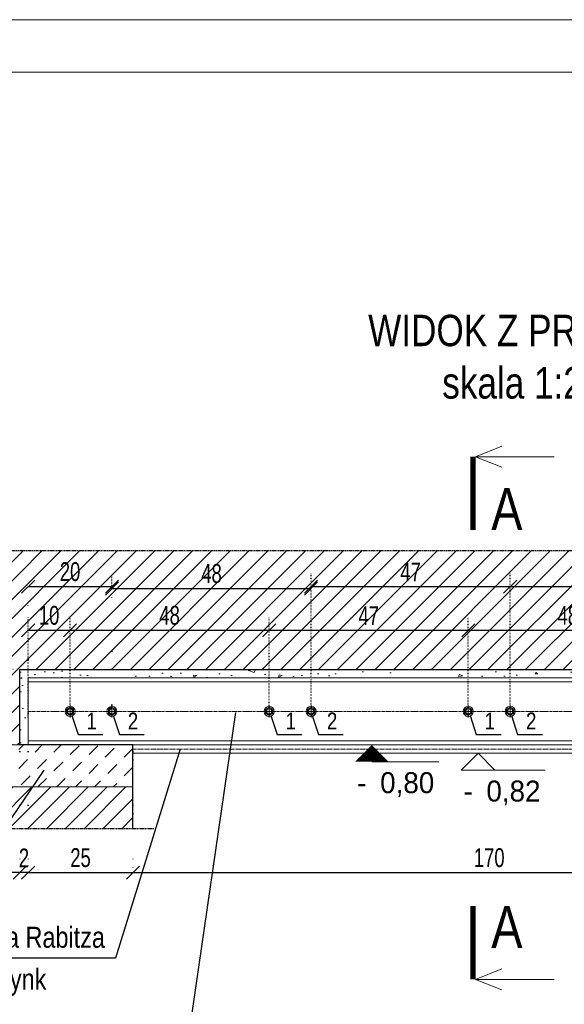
# Model space of a CAD drawing. Header units: millimetres. Extents: x 11149 to 111407, y -107619 to -23630.
# Tile 207 of 245: x 19886 to 20016, y -28595 to -28360. Entities that reach past the tile are written whole.
import ezdxf
from ezdxf.enums import TextEntityAlignment as Align

# ---------------------------------------------------------------- set-up
doc = ezdxf.new("R2010")
doc.units = ezdxf.units.MM
doc.header["$LTSCALE"] = 2
for name, pattern in [('CENTER2', [28.575, 19.05, -3.175, 3.175, -3.175]), ('DOT', [6.35, 0, -6.35]), ('HIDDEN', [9.525, 6.35, -3.175])]:
    doc.linetypes.add(name, pattern=pattern)
doc.layers.get('0').update_dxf_attribs({"plot": 0})
doc.layers.get('Defpoints').update_dxf_attribs({"color": 1})
for name, color, linetype, lineweight in [('e-cad_252', 252, 'HIDDEN', 9), ('e-cad_cienkie', 1, 'Continuous', 9), ('e-cad_kontur', 2, 'Continuous', 25), ('e-cad_obok', 3, 'Continuous', 9), ('e-cad_opisy', 7, 'Continuous', 9), ('e-cad_osie', 22, 'CENTER2', 9), ('e-cad_stal_kontur', 222, 'Continuous', 20), ('e-cad_wymiary', 4, 'Continuous', 9)]:
    doc.layers.add(name, color=color, linetype=linetype, lineweight=lineweight)
doc.layers.add('e-cad_ukryte', color=30, linetype='HIDDEN')
doc.styles.add('e-cad_1', font='arial.ttf', dxfattribs={"width": 0.7})
doc.styles.add('e-cad_2', font='arial.ttf', dxfattribs={"width": 0.8})
doc.dimstyles.new('e-cad_1_25_[cm]', dxfattribs={"dimscale": 2.5, "dimtxt": 1.8, "dimasz": 1.25, "dimexe": 1.25, "dimexo": 0.625, "dimgap": 0.5, "dimtad": 1, "dimdec": 0, "dimrnd": 1, "dimzin": 1, "dimtxsty": 'e-cad_1', "dimblk": 'OBLIQUE', "dimcen": 2.5, "dimclrd": 256, "dimclre": 252, "dimclrt": 7, "dimadec": 0, "dimazin": 0, "dimtfac": 1, "dimtix": 1, "dimtmove": 2, "dimatfit": 3, "dimldrblk": 'NONE', "dimfxl": 60, "dimfxlon": 1, "dimarcsym": 0})

# ---------------------------------------------------------------- blocks, each defined once
blk = doc.blocks.new('A3_poziom')
for points in [[(0, 0), (420, 0), (420, 297), (0, 297)], [(30, 5), (415, 5), (415, 292), (30, 292)]]:
    blk.add_lwpolyline(points, close=True)
blk = doc.blocks.new('_OBLIQUE')
at = {"color": 0, "linetype": 'ByBlock', "lineweight": -2}
blk.add_line((-0.5, -0.5), (0.5, 0.5), dxfattribs=at)
blk = doc.blocks.new('*D1318')
at = {"layer": 'Defpoints', "color": 0, "ltscale": 0.5}
for p in [(19887.7, -28533.03), (19912.7, -28533.03), (19912.7, -28563.49)]:
    blk.add_point(p, dxfattribs=at)
at = {"layer": 'e-cad_wymiary', "color": 252, "linetype": 'DOT', "lineweight": -2}
for p, q in [((19887.7, -28534.59), (19887.7, -28566.61)), ((19912.7, -28534.59), (19912.7, -28566.61))]:
    blk.add_line(p, q, dxfattribs=at)
at = {"layer": 'e-cad_wymiary', "lineweight": -2}
blk.add_line((19887.7, -28563.49), (19912.7, -28563.49), dxfattribs=at)
at = {"layer": 'e-cad_wymiary', "lineweight": -2, "ltscale": 0.5, "xscale": 3.125, "yscale": 3.125, "zscale": 3.125, "rotation": 180}
blk.add_blockref('_OBLIQUE', (19887.7, -28563.49), dxfattribs=at)
at = {"layer": 'e-cad_wymiary', "lineweight": -2, "ltscale": 0.5, "xscale": 3.125, "yscale": 3.125, "zscale": 3.125}
blk.add_blockref('_OBLIQUE', (19912.7, -28563.49), dxfattribs=at)
at = {"layer": 'e-cad_wymiary', "color": 7, "ltscale": 0.5, "insert": (19900.2, -28559.94), "char_height": 4.5, "attachment_point": 5, "style": 'e-cad_1'}
blk.add_mtext('25', dxfattribs=at)
blk = doc.blocks.new('_None')
blk = doc.blocks.new('*D1319')
at = {"layer": 'Defpoints', "color": 0, "ltscale": 0.5}
for p in [(19912.7, -28535.03), (20082.7, -28552.54), (20082.7, -28563.49)]:
    blk.add_point(p, dxfattribs=at)
at = {"layer": 'e-cad_wymiary', "color": 252, "linetype": 'DOT', "lineweight": -2}
for p, q in [((19912.7, -28536.59), (19912.7, -28566.61)), ((20082.7, -28554.1), (20082.7, -28566.61))]:
    blk.add_line(p, q, dxfattribs=at)
at = {"layer": 'e-cad_wymiary', "lineweight": -2}
blk.add_line((19912.7, -28563.49), (20082.7, -28563.49), dxfattribs=at)
at = {"layer": 'e-cad_wymiary', "lineweight": -2, "ltscale": 0.5, "xscale": 3.125, "yscale": 3.125, "zscale": 3.125, "rotation": 180}
blk.add_blockref('_OBLIQUE', (19912.7, -28563.49), dxfattribs=at)
at = {"layer": 'e-cad_wymiary', "lineweight": -2, "ltscale": 0.5, "xscale": 3.125, "yscale": 3.125, "zscale": 3.125}
blk.add_blockref('_OBLIQUE', (20082.7, -28563.49), dxfattribs=at)
at = {"layer": 'e-cad_wymiary', "color": 7, "ltscale": 0.5, "insert": (19997.7, -28559.94), "char_height": 4.5, "attachment_point": 5, "style": 'e-cad_1'}
blk.add_mtext('170', dxfattribs=at)
blk = doc.blocks.new('e-cad_przekroj_1_1_P')
for points in [[(0.25, 7), (2.75, 8)], [(0.25, 7), (7.75, 7)], [(0.25, 7), (2.75, 6)]]:
    blk.add_lwpolyline(points)
at = {"const_width": 0.5}
blk.add_lwpolyline([(0, 0), (0, 7)], dxfattribs=at)
at = {"style": 'e-cad_1', "width": 0.8}
blk.add_attdef('SYMBOL', (1.75, 0), '', height=4, dxfattribs=at)
blk = doc.blocks.new('e-cad_przekroj_1_2_P')
at = {"const_width": 0.5}
blk.add_lwpolyline([(0, 0), (0, -7)], dxfattribs=at)
for points in [[(0.25, -7), (2.75, -6)], [(0.25, -7), (7.75, -7)], [(0.25, -7), (2.75, -8)]]:
    blk.add_lwpolyline(points)
at = {"style": 'e-cad_1', "width": 0.8}
blk.add_attdef('SYMBOL', (1.75, -4), '', height=4, dxfattribs=at)
blk = doc.blocks.new('*D1321')
at = {"layer": 'Defpoints', "color": 0, "ltscale": 0.5}
for p in [(19907.7, -28495.27), (19907.7, -28525.03), (19887.7, -28527.03)]:
    blk.add_point(p, dxfattribs=at)
at = {"layer": 'e-cad_wymiary', "color": 252, "linetype": 'DOT', "lineweight": -2}
for p, q in [((19887.7, -28525.47), (19887.7, -28492.15)), ((19907.7, -28523.47), (19907.7, -28492.15))]:
    blk.add_line(p, q, dxfattribs=at)
at = {"layer": 'e-cad_wymiary', "lineweight": -2}
blk.add_line((19887.7, -28495.27), (19907.7, -28495.27), dxfattribs=at)
at = {"layer": 'e-cad_wymiary', "lineweight": -2, "ltscale": 0.5, "xscale": 3.125, "yscale": 3.125, "zscale": 3.125, "rotation": 180}
blk.add_blockref('_OBLIQUE', (19887.7, -28495.27), dxfattribs=at)
at = {"layer": 'e-cad_wymiary', "lineweight": -2, "ltscale": 0.5, "xscale": 3.125, "yscale": 3.125, "zscale": 3.125}
blk.add_blockref('_OBLIQUE', (19907.7, -28495.27), dxfattribs=at)
at = {"layer": 'e-cad_wymiary', "color": 7, "ltscale": 0.5, "insert": (19897.7, -28491.72), "char_height": 4.5, "attachment_point": 5, "style": 'e-cad_1'}
blk.add_mtext('20', dxfattribs=at)
blk = doc.blocks.new('*D1322')
at = {"layer": 'Defpoints', "color": 0, "ltscale": 0.5}
for p in [(19885.7, -28533.03), (19885.7, -28563.49), (19887.7, -28563.49)]:
    blk.add_point(p, dxfattribs=at)
at = {"layer": 'e-cad_wymiary', "color": 252, "linetype": 'DOT', "lineweight": -2}
for p, q in [((19885.7, -28534.59), (19885.7, -28566.61)), ((19887.7, -28561.92), (19887.7, -28560.36))]:
    blk.add_line(p, q, dxfattribs=at)
at = {"layer": 'e-cad_wymiary', "lineweight": -2}
for p, q in [((19885.7, -28563.49), (19882.58, -28563.49)), ((19887.7, -28563.49), (19885.7, -28563.49)), ((19887.7, -28563.49), (19890.83, -28563.49))]:
    blk.add_line(p, q, dxfattribs=at)
at = {"layer": 'e-cad_wymiary', "lineweight": -2, "ltscale": 0.5, "xscale": 3.125, "yscale": 3.125, "zscale": 3.125}
blk.add_blockref('_OBLIQUE', (19885.7, -28563.49), dxfattribs=at)
at = {"layer": 'e-cad_wymiary', "lineweight": -2, "ltscale": 0.5, "xscale": 3.125, "yscale": 3.125, "zscale": 3.125, "rotation": 180}
blk.add_blockref('_OBLIQUE', (19887.7, -28563.49), dxfattribs=at)
at = {"layer": 'e-cad_wymiary', "color": 7, "ltscale": 0.5, "insert": (19886.7, -28559.98), "char_height": 4.5, "attachment_point": 5, "style": 'e-cad_1'}
blk.add_mtext('2', dxfattribs=at)
blk = doc.blocks.new('e-cad_kota_3_1')
blk.add_line((-1.6, -1.6), (6.4, -1.6))
blk.add_lwpolyline([(-1.6, -1.6), (0, 0), (1.6, -1.6)])
at = {"style": 'e-cad_1', "width": 0.95}
blk.add_attdef('ZNAK', text='', height=2, dxfattribs=at).set_placement((-0.5, -4.6), align=Align.RIGHT)
blk.add_attdef('RZEDNA', (0.8, -4.6), '', height=2, dxfattribs=at)
blk = doc.blocks.new('*D1324')
at = {"layer": 'Defpoints', "color": 0, "ltscale": 0.5}
for p in [(19856.29, -28517.03), (19887.7, -28517.03), (19885.7, -28533.03)]:
    blk.add_point(p, dxfattribs=at)
at = {"layer": 'e-cad_wymiary', "color": 252, "linetype": 'DOT', "lineweight": -2}
for p, q in [((19886.14, -28517.03), (19853.17, -28517.03)), ((19884.14, -28533.03), (19853.17, -28533.03))]:
    blk.add_line(p, q, dxfattribs=at)
at = {"layer": 'e-cad_wymiary', "lineweight": -2}
blk.add_line((19856.29, -28533.03), (19856.29, -28517.03), dxfattribs=at)
at = {"layer": 'e-cad_wymiary', "lineweight": -2, "ltscale": 0.5, "xscale": 3.125, "yscale": 3.125, "zscale": 3.125}
for p, rotation in [((19856.29, -28517.03), 90), ((19856.29, -28533.03), 270)]:
    blk.add_blockref('_OBLIQUE', p, dxfattribs=dict(at, rotation=rotation))
at = {"layer": 'e-cad_wymiary', "color": 7, "ltscale": 0.5, "insert": (19852.75, -28525.03), "char_height": 4.5, "attachment_point": 5, "rotation": 90, "style": 'e-cad_1'}
blk.add_mtext('16', dxfattribs=at)
blk = doc.blocks.new('*D1325')
at = {"layer": 'Defpoints', "color": 0, "ltscale": 0.5}
for p in [(19856.29, -28515.03), (19885.7, -28515.03), (19887.7, -28517.03)]:
    blk.add_point(p, dxfattribs=at)
at = {"layer": 'e-cad_wymiary', "lineweight": -2}
for p, q in [((19856.29, -28515.03), (19856.29, -28511.9)), ((19856.29, -28517.03), (19856.29, -28515.03)), ((19856.29, -28517.03), (19856.29, -28520.15))]:
    blk.add_line(p, q, dxfattribs=at)
at = {"layer": 'e-cad_wymiary', "color": 252, "linetype": 'DOT', "lineweight": -2}
for p, q in [((19884.14, -28515.03), (19853.17, -28515.03)), ((19886.14, -28517.03), (19853.17, -28517.03))]:
    blk.add_line(p, q, dxfattribs=at)
at = {"layer": 'e-cad_wymiary', "lineweight": -2, "ltscale": 0.5, "xscale": 3.125, "yscale": 3.125, "zscale": 3.125}
for p, rotation in [((19856.29, -28515.03), 270), ((19856.29, -28517.03), 90)]:
    blk.add_blockref('_OBLIQUE', p, dxfattribs=dict(at, rotation=rotation))
at = {"layer": 'e-cad_wymiary', "color": 7, "ltscale": 0.5, "insert": (19852.78, -28516.03), "char_height": 4.5, "attachment_point": 5, "rotation": 90, "style": 'e-cad_1'}
blk.add_mtext('2', dxfattribs=at)
blk = doc.blocks.new('e-cad_kota_2_1')
blk.add_line((0, -1.6), (6.4, -1.6))
blk.add_lwpolyline([(0, 0, 0, 3.2, 0), (0, -1.6, 3.2, 3.2, 0)], format="xyseb")
at = {"style": 'e-cad_1', "width": 0.95}
blk.add_attdef('ZNAK', text='', height=2, dxfattribs=at).set_placement((-0.5, -4.6), align=Align.RIGHT)
blk.add_attdef('RZEDNA', (0.8, -4.6), '', height=2, dxfattribs=at)
blk = doc.blocks.new('*D1326')
at = {"layer": 'Defpoints', "color": 0, "ltscale": 0.5}
for p in [(19897.7, -28505.69), (19897.7, -28525.03), (19887.7, -28528.02)]:
    blk.add_point(p, dxfattribs=at)
at = {"layer": 'e-cad_wymiary', "color": 252, "linetype": 'DOT', "lineweight": -2, "ltscale": 0.02}
for p, q in [((19887.7, -28526.46), (19887.7, -28502.57)), ((19897.7, -28523.47), (19897.7, -28502.57))]:
    blk.add_line(p, q, dxfattribs=at)
at = {"layer": 'e-cad_wymiary', "lineweight": -2, "ltscale": 0.02}
blk.add_line((19887.7, -28505.69), (19897.7, -28505.69), dxfattribs=at)
at = {"layer": 'e-cad_wymiary', "lineweight": -2, "ltscale": 0.5, "xscale": 3.125, "yscale": 3.125, "zscale": 3.125, "rotation": 180}
blk.add_blockref('_OBLIQUE', (19887.7, -28505.69), dxfattribs=at)
at = {"layer": 'e-cad_wymiary', "lineweight": -2, "ltscale": 0.5, "xscale": 3.125, "yscale": 3.125, "zscale": 3.125}
blk.add_blockref('_OBLIQUE', (19897.7, -28505.69), dxfattribs=at)
at = {"layer": 'e-cad_wymiary', "color": 7, "ltscale": 0.5, "insert": (19892.7, -28502.14), "char_height": 4.5, "attachment_point": 5, "style": 'e-cad_1'}
blk.add_mtext('10', dxfattribs=at)
blk = doc.blocks.new('*D1327')
at = {"layer": 'Defpoints', "color": 0, "ltscale": 0.5}
for p in [(19945.2, -28505.69), (19897.7, -28525.03), (19945.2, -28525.24)]:
    blk.add_point(p, dxfattribs=at)
at = {"layer": 'e-cad_wymiary', "color": 252, "linetype": 'DOT', "lineweight": -2, "ltscale": 0.02}
for p, q in [((19897.7, -28523.47), (19897.7, -28502.57)), ((19945.2, -28523.67), (19945.2, -28502.57))]:
    blk.add_line(p, q, dxfattribs=at)
at = {"layer": 'e-cad_wymiary', "lineweight": -2, "ltscale": 0.02}
blk.add_line((19897.7, -28505.69), (19945.2, -28505.69), dxfattribs=at)
at = {"layer": 'e-cad_wymiary', "lineweight": -2, "ltscale": 0.5, "xscale": 3.125, "yscale": 3.125, "zscale": 3.125, "rotation": 180}
blk.add_blockref('_OBLIQUE', (19897.7, -28505.69), dxfattribs=at)
at = {"layer": 'e-cad_wymiary', "lineweight": -2, "ltscale": 0.5, "xscale": 3.125, "yscale": 3.125, "zscale": 3.125}
blk.add_blockref('_OBLIQUE', (19945.2, -28505.69), dxfattribs=at)
at = {"layer": 'e-cad_wymiary', "color": 7, "ltscale": 0.5, "insert": (19921.45, -28502.14), "char_height": 4.5, "attachment_point": 5, "style": 'e-cad_1'}
blk.add_mtext('48', dxfattribs=at)
blk = doc.blocks.new('*D1328')
at = {"layer": 'Defpoints', "color": 0, "ltscale": 0.5}
for p in [(19992.7, -28505.69), (19945.2, -28525.24), (19992.7, -28525.03)]:
    blk.add_point(p, dxfattribs=at)
at = {"layer": 'e-cad_wymiary', "color": 252, "linetype": 'DOT', "lineweight": -2, "ltscale": 0.02}
for p, q in [((19945.2, -28523.67), (19945.2, -28502.57)), ((19992.7, -28523.47), (19992.7, -28502.57))]:
    blk.add_line(p, q, dxfattribs=at)
at = {"layer": 'e-cad_wymiary', "lineweight": -2, "ltscale": 0.02}
blk.add_line((19945.2, -28505.69), (19992.7, -28505.69), dxfattribs=at)
at = {"layer": 'e-cad_wymiary', "lineweight": -2, "ltscale": 0.5, "xscale": 3.125, "yscale": 3.125, "zscale": 3.125, "rotation": 180}
blk.add_blockref('_OBLIQUE', (19945.2, -28505.69), dxfattribs=at)
at = {"layer": 'e-cad_wymiary', "lineweight": -2, "ltscale": 0.5, "xscale": 3.125, "yscale": 3.125, "zscale": 3.125}
blk.add_blockref('_OBLIQUE', (19992.7, -28505.69), dxfattribs=at)
at = {"layer": 'e-cad_wymiary', "color": 7, "ltscale": 0.5, "insert": (19968.95, -28502.19), "char_height": 4.5, "attachment_point": 5, "style": 'e-cad_1'}
blk.add_mtext('47', dxfattribs=at)
blk = doc.blocks.new('*D1329')
at = {"layer": 'Defpoints', "color": 0, "ltscale": 0.5}
for p in [(20040.2, -28505.69), (19992.7, -28525.03), (20040.2, -28525.03)]:
    blk.add_point(p, dxfattribs=at)
at = {"layer": 'e-cad_wymiary', "color": 252, "linetype": 'DOT', "lineweight": -2, "ltscale": 0.02}
for p, q in [((19992.7, -28523.47), (19992.7, -28502.57)), ((20040.2, -28523.47), (20040.2, -28502.57))]:
    blk.add_line(p, q, dxfattribs=at)
at = {"layer": 'e-cad_wymiary', "lineweight": -2, "ltscale": 0.02}
blk.add_line((19992.7, -28505.69), (20040.2, -28505.69), dxfattribs=at)
at = {"layer": 'e-cad_wymiary', "lineweight": -2, "ltscale": 0.5, "xscale": 3.125, "yscale": 3.125, "zscale": 3.125, "rotation": 180}
blk.add_blockref('_OBLIQUE', (19992.7, -28505.69), dxfattribs=at)
at = {"layer": 'e-cad_wymiary', "lineweight": -2, "ltscale": 0.5, "xscale": 3.125, "yscale": 3.125, "zscale": 3.125}
blk.add_blockref('_OBLIQUE', (20040.2, -28505.69), dxfattribs=at)
at = {"layer": 'e-cad_wymiary', "color": 7, "ltscale": 0.5, "insert": (20016.45, -28502.14), "char_height": 4.5, "attachment_point": 5, "style": 'e-cad_1'}
blk.add_mtext('48', dxfattribs=at)
blk = doc.blocks.new('*D1332')
at = {"layer": 'Defpoints', "color": 0, "ltscale": 0.5}
for p in [(19907.7, -28497.27), (19955.2, -28495.71), (19955.2, -28525.03)]:
    blk.add_point(p, dxfattribs=at)
at = {"layer": 'e-cad_wymiary', "color": 252, "linetype": 'DOT', "lineweight": -2, "ltscale": 0.02}
for p, q in [((19907.7, -28495.71), (19907.7, -28492.58)), ((19955.2, -28523.47), (19955.2, -28492.58))]:
    blk.add_line(p, q, dxfattribs=at)
at = {"layer": 'e-cad_wymiary', "lineweight": -2, "ltscale": 0.02}
blk.add_line((19907.7, -28495.71), (19955.2, -28495.71), dxfattribs=at)
at = {"layer": 'e-cad_wymiary', "lineweight": -2, "ltscale": 0.5, "xscale": 3.125, "yscale": 3.125, "zscale": 3.125, "rotation": 180}
blk.add_blockref('_OBLIQUE', (19907.7, -28495.71), dxfattribs=at)
at = {"layer": 'e-cad_wymiary', "lineweight": -2, "ltscale": 0.5, "xscale": 3.125, "yscale": 3.125, "zscale": 3.125}
blk.add_blockref('_OBLIQUE', (19955.2, -28495.71), dxfattribs=at)
at = {"layer": 'e-cad_wymiary', "color": 7, "ltscale": 0.5, "insert": (19931.45, -28492.16), "char_height": 4.5, "attachment_point": 5, "style": 'e-cad_1'}
blk.add_mtext('48', dxfattribs=at)
blk = doc.blocks.new('*D1333')
at = {"layer": 'Defpoints', "color": 0, "ltscale": 0.5}
for p in [(20002.7, -28495.27), (19955.2, -28525.03), (20002.7, -28525.03)]:
    blk.add_point(p, dxfattribs=at)
at = {"layer": 'e-cad_wymiary', "color": 252, "linetype": 'DOT', "lineweight": -2, "ltscale": 0.02}
for p, q in [((19955.2, -28523.47), (19955.2, -28492.15)), ((20002.7, -28523.47), (20002.7, -28492.15))]:
    blk.add_line(p, q, dxfattribs=at)
at = {"layer": 'e-cad_wymiary', "lineweight": -2, "ltscale": 0.02}
blk.add_line((19955.2, -28495.27), (20002.7, -28495.27), dxfattribs=at)
at = {"layer": 'e-cad_wymiary', "lineweight": -2, "ltscale": 0.5, "xscale": 3.125, "yscale": 3.125, "zscale": 3.125, "rotation": 180}
blk.add_blockref('_OBLIQUE', (19955.2, -28495.27), dxfattribs=at)
at = {"layer": 'e-cad_wymiary', "lineweight": -2, "ltscale": 0.5, "xscale": 3.125, "yscale": 3.125, "zscale": 3.125}
blk.add_blockref('_OBLIQUE', (20002.7, -28495.27), dxfattribs=at)
at = {"layer": 'e-cad_wymiary', "color": 7, "ltscale": 0.5, "insert": (19978.95, -28491.77), "char_height": 4.5, "attachment_point": 5, "style": 'e-cad_1'}
blk.add_mtext('47', dxfattribs=at)
blk = doc.blocks.new('*D1334')
at = {"layer": 'Defpoints', "color": 0, "ltscale": 0.5}
for p in [(20050.2, -28495.27), (20002.7, -28525.03), (20050.2, -28525.03)]:
    blk.add_point(p, dxfattribs=at)
at = {"layer": 'e-cad_wymiary', "color": 252, "linetype": 'DOT', "lineweight": -2, "ltscale": 0.02}
for p, q in [((20002.7, -28523.47), (20002.7, -28492.15)), ((20050.2, -28523.47), (20050.2, -28492.15))]:
    blk.add_line(p, q, dxfattribs=at)
at = {"layer": 'e-cad_wymiary', "lineweight": -2, "ltscale": 0.02}
blk.add_line((20002.7, -28495.27), (20050.2, -28495.27), dxfattribs=at)
at = {"layer": 'e-cad_wymiary', "lineweight": -2, "ltscale": 0.5, "xscale": 3.125, "yscale": 3.125, "zscale": 3.125, "rotation": 180}
blk.add_blockref('_OBLIQUE', (20002.7, -28495.27), dxfattribs=at)
at = {"layer": 'e-cad_wymiary', "lineweight": -2, "ltscale": 0.5, "xscale": 3.125, "yscale": 3.125, "zscale": 3.125}
blk.add_blockref('_OBLIQUE', (20050.2, -28495.27), dxfattribs=at)
at = {"layer": 'e-cad_wymiary', "color": 7, "ltscale": 0.5, "insert": (20026.45, -28491.72), "char_height": 4.5, "attachment_point": 5, "style": 'e-cad_1'}
blk.add_mtext('48', dxfattribs=at)

msp = doc.modelspace()

# ---------------------------------------------------------------- hatches: boundary and pattern name
at = {"layer": 'e-cad_252', "ltscale": 10}
h = msp.add_hatch(dxfattribs=at)
h.set_pattern_fill('ANSI31', color=256)
h.set_pattern_definition([(45, (33772.256, -11291.7644), (-2.24506403, 2.24506403), [])])
h.paths.add_polyline_path([(19867.7, -28486.66), (20127.7, -28486.66), (20127.7, -28553.03), (20082.7, -28553.03), (20082.7, -28543.03), (20113.7, -28543.03), (20113.7, -28533.03), (20109.7, -28533.03), (20109.7, -28515.03), (19885.7, -28515.03), (19885.7, -28533.03), (19881.7, -28533.03), (19881.7, -28543.03), (19912.7, -28543.03), (19912.7, -28553.03), (19867.7, -28553.03)])
h.paths.add_polyline_path([(19894.15, -28488.2), (19894.15, -28495.09), (19901, -28495.09), (19901, -28488.2)], flags=24)
h.paths.add_polyline_path([(19917.93, -28498.62), (19917.93, -28505.51), (19924.87, -28505.51), (19924.87, -28498.62)], flags=24)
h.paths.add_polyline_path([(19888.97, -28498.62), (19888.97, -28505.51), (19895.47, -28505.51), (19895.47, -28498.62)], flags=24)
h.paths.add_polyline_path([(19965.45, -28498.82), (19965.45, -28505.57), (19972.34, -28505.57), (19972.34, -28498.82)], flags=24)
h.paths.add_polyline_path([(20012.93, -28498.62), (20012.93, -28505.51), (20019.87, -28505.51), (20019.87, -28498.62)], flags=24)
h.paths.add_polyline_path([(20070.45, -28488.4), (20070.45, -28495.15), (20077.34, -28495.15), (20077.34, -28488.4)], flags=24)
h.paths.add_polyline_path([(20060.45, -28498.82), (20060.45, -28505.57), (20067.34, -28505.57), (20067.34, -28498.82)], flags=24)
h.paths.add_polyline_path([(19927.93, -28488.64), (19927.93, -28495.53), (19934.87, -28495.53), (19934.87, -28488.64)], flags=24)
h.paths.add_polyline_path([(20094.15, -28498.62), (20094.15, -28505.51), (20101, -28505.51), (20101, -28498.62)], flags=24)
h.paths.add_polyline_path([(20022.93, -28488.2), (20022.93, -28495.09), (20029.87, -28495.09), (20029.87, -28488.2)], flags=24)
h.paths.add_polyline_path([(19975.45, -28488.4), (19975.45, -28495.15), (19982.34, -28495.15), (19982.34, -28488.4)], flags=24)
h.paths.add_polyline_path([(20098.97, -28488.2), (20098.97, -28495.09), (20105.47, -28495.09), (20105.47, -28488.2)], flags=24)
at = {"layer": 'e-cad_252', "ltscale": 0.8}
h = msp.add_hatch(dxfattribs=at)
h.set_pattern_fill('CONC', color=256, scale=0.625, angle=30)
h.set_pattern_definition([(30, (12255.017, -28587.374), (-7.9375, 13.748153), [0, -15.875]), (30, (12257.933, -28592.106), (-7.9375, 13.748153), [0, -15.875]), (30, (12254.059, -28584.444), (-7.9375, 13.748153), [0, -15.875]), (8.1986, (12249.3704, -28592.8337), (49.1819629, 10.0643501), [1.709785, -83.77971]), (246.8699, (12251.0627, -28592.59), (25.3694577, 51.3088076), [0.79375, -78.58125]), (160.6013, (12250.751, -28593.3199), (116.36576442, -42.80140287), [1.463596, -144.896665]), (236.5651, (12247.1665, -28597.589), (-5.810631, -21.6856646), [0.35498, -35.1426]), (356.3099, (12246.971, -28597.8852), (35.433811, 2.1268249), [0.57239, -56.66575]), (138.4349, (12247.542, -28597.922), (-29.6231348, 19.5588252), [0.502015, -49.699148]), (255, (12256.759, -28593.884), (7.937502, -13.748158), [0.673513, -21.77712]), (30, (12256.585, -28594.534), (5.810653, 21.685653), [0.9525, -14.9225]), (165, (12257.41, -28594.058), (-13.748158, -7.937502), [0.673513, -21.77712]), (281.5651, (12250.0293, -28586.0375), (-2.126872, 35.4338), [0.502015, -49.699148]), (30, (12250.13, -28586.53), (5.810653, 21.685653), [0.79375, -15.08125]), (173.1301, (12250.8174, -28586.1324), (-57.1194597, 3.6838089), [0.79375, -78.58125]), (243.6901, (12242.6634, -28590.107), (19.55879, 29.623168), [0.57239, -56.66575]), (11.5651, (12242.4097, -28590.62), (-35.4338, -2.126872), [1.00403, -49.197133]), (156.8699, (12243.3934, -28590.4187), (51.3088076, -25.3694577), [0.79375, -78.58125]), (30, (12246.968, -28588.355), (-7.9375, 13.748153), [0, -15.875]), (30, (12245.32, -28594.073), (-7.9375, 13.748153), [0, -15.875]), (30, (12252.106, -28596.937), (-7.9375, 13.748153), [0, -15.875]), (30, (12253.357, -28590.532), (-7.9375, 13.748153), [0, -15.875]), (30, (12248.021, -28590.497), (-7.9375, 13.748153), [0, -15.875]), (30, (12244.758, -28591.83), (-7.9375, 13.748153), [0, -15.875]), (30, (12246.472, -28591.941), (-7.9375, 13.748153), [0, -15.875]), (30, (12247.827, -28595.558), (-7.9375, 13.748153), [0, -15.875]), (30, (12244.21, -28596.913), (-7.9375, 13.748153), [0, -15.875]), (30, (12242.522, -28593.672), (-7.9375, 13.748153), [0, -15.875]), (30, (12240.363, -28590.885), (-7.9375, 13.748153), [0, -15.875]), (30, (12244.307, -28587.875), (-7.9375, 13.748153), [0, -15.875]), (30, (12247.015, -28585.578), (-7.9375, 13.748153), [0, -15.875]), (30, (12252.144, -28583.35), (-7.9375, 13.748153), [0, -15.875]), (30, (12251.305, -28589.517), (-7.9375, 13.748153), [0, -15.875]), (30, (12248.501, -28587.836), (-7.9375, 13.748153), [0, -15.875]), (30, (12253.411, -28593.8), (-7.9375, 13.748153), [0, -15.875]), (30, (12249.684, -28596.869), (-7.9375, 13.748153), [0, -15.875]), (30, (12255.554, -28597.512), (-7.9375, 13.748153), [0, -15.875]), (30, (12250.541, -28599.307), (-7.9375, 13.748153), [0, -15.875]), (30, (12246.38, -28602.26), (-7.9375, 13.748153), [0, -15.875]), (30, (12248.427, -28601.994), (-7.9375, 13.748153), [0, -15.875]), (30, (12247.453, -28599.99), (-7.9375, 13.748153), [0, -15.875]), (30, (12257.934, -28596.872), (-7.9375, 13.748153), [0, -15.875]), (30, (12256.33, -28590.282), (-7.9375, 13.748153), [0, -15.875]), (30, (12253.261, -28586.555), (-7.9375, 13.748153), [0, -15.875]), (30, (12252.652, -28600.105), (-7.9375, 13.748153), [0, -15.875])])
h.paths.add_polyline_path([(19885.7, -28515.03), (20109.7, -28515.03), (20109.7, -28533.03), (20107.7, -28533.03), (20107.7, -28517.03), (19887.7, -28517.03), (19887.7, -28533.03), (19885.7, -28533.03)])
at = {"layer": 'e-cad_obok', "ltscale": 0.8}
h = msp.add_hatch(dxfattribs=at)
h.set_pattern_fill('CONCRE', color=256, style=0)
h.set_pattern_definition([(45, (7675.2454, -31939.217), (-4.490128, 4.490128), [3, -2.5]), (45, (7679.7355, -31939.217), (-4.490128, 4.490128), [3, -2.5])])
h.paths.add_polyline_path([(19881.7, -28533.03), (19881.7, -28543.03), (19912.7, -28543.03), (19912.7, -28533.03)])

# ---------------------------------------------------------------- linework, layer by layer
at = {"layer": 'e-cad_cienkie', "color": 0, "ltscale": 0.8}
for points in [[(19897.7, -28526.02), (19898.56, -28525.53), (19898.56, -28524.53), (19897.7, -28524.04), (19896.84, -28524.53), (19896.84, -28525.53), (19897.7, -28526.02)], [(19907.7, -28526.02), (19908.56, -28525.53), (19908.56, -28524.53), (19907.7, -28524.04), (19906.84, -28524.53), (19906.84, -28525.53), (19907.7, -28526.02)], [(19945.2, -28526.02), (19946.06, -28525.53), (19946.06, -28524.53), (19945.2, -28524.04), (19944.34, -28524.53), (19944.34, -28525.53), (19945.2, -28526.02)], [(19955.2, -28526.02), (19956.06, -28525.53), (19956.06, -28524.53), (19955.2, -28524.04), (19954.34, -28524.53), (19954.34, -28525.53), (19955.2, -28526.02)], [(19992.7, -28526.02), (19993.56, -28525.53), (19993.56, -28524.53), (19992.7, -28524.04), (19991.84, -28524.53), (19991.84, -28525.53), (19992.7, -28526.02)], [(20002.7, -28526.02), (20003.56, -28525.53), (20003.56, -28524.53), (20002.7, -28524.04), (20001.84, -28524.53), (20001.84, -28525.53), (20002.7, -28526.02)]]:
    msp.add_lwpolyline(points, dxfattribs=at)
for centre, radius in [((19897.7, -28525.03), 1.2), ((19897.7, -28525.03), 0.635), ((19907.7, -28525.03), 1.2), ((19907.7, -28525.03), 0.635), ((19945.2, -28525.03), 1.2), ((19945.2, -28525.03), 0.635), ((19955.2, -28525.03), 1.2), ((19955.2, -28525.03), 0.635), ((19992.7, -28525.03), 1.2), ((19992.7, -28525.03), 0.635), ((20002.7, -28525.03), 1.2), ((20002.7, -28525.03), 0.635)]:
    msp.add_circle(centre, radius, dxfattribs=at)
for centre in [(19897.7, -28525.03), (19907.7, -28525.03), (19945.2, -28525.03), (19955.2, -28525.03), (19992.7, -28525.03), (20002.7, -28525.03)]:
    msp.add_arc(centre, 0.707, 100, 10, dxfattribs=at)
at = {"layer": 'e-cad_kontur'}
msp.add_lwpolyline([(19912.7, -28553.03), (19912.7, -28533.03), (19887.7, -28533.03), (19885.7, -28533.03), (19885.7, -28515.03), (20109.7, -28515.03), (20109.7, -28515.03), (20109.7, -28533.03), (20082.7, -28533.03), (20082.7, -28553.03)], dxfattribs=at)
at = {"layer": 'e-cad_obok', "ltscale": 0.8}
msp.add_lwpolyline([(19881.7, -28533.03), (19881.7, -28543.03), (19912.7, -28543.03), (19912.7, -28533.03), (19881.7, -28533.03)], dxfattribs=at)
at = {"layer": 'e-cad_opisy', "ltscale": 0.8}
msp.add_lwpolyline([(19912.7, -28535.03), (20082.7, -28535.03)], dxfattribs=at)
at = {"layer": 'e-cad_osie', "ltscale": 0.02}
msp.add_lwpolyline([(20107.7, -28525.03), (19887.7, -28525.03)], dxfattribs=at)
at = {"layer": 'e-cad_osie', "color": 0, "ltscale": 0.8}
for points in [[(19896.36, -28525.03), (19899.04, -28525.03)], [(19897.7, -28526.5), (19897.7, -28523.56)], [(19906.36, -28525.03), (19909.04, -28525.03)], [(19907.7, -28526.5), (19907.7, -28523.56)], [(19943.86, -28525.03), (19946.54, -28525.03)], [(19945.2, -28526.5), (19945.2, -28523.56)], [(19953.86, -28525.03), (19956.54, -28525.03)], [(19955.2, -28526.5), (19955.2, -28523.56)], [(19991.36, -28525.03), (19994.04, -28525.03)], [(19992.7, -28526.5), (19992.7, -28523.56)], [(20001.36, -28525.03), (20004.04, -28525.03)], [(20002.7, -28526.5), (20002.7, -28523.56)]]:
    msp.add_lwpolyline(points, dxfattribs=at)
at = {"layer": 'e-cad_stal_kontur', "ltscale": 0.02}
for points in [[(20107.7, -28517.03), (19887.7, -28517.03)], [(19887.7, -28517.03), (19887.7, -28533.03)], [(20107.7, -28517.98), (19887.7, -28517.98)], [(20107.7, -28532.08), (19887.7, -28532.08)], [(20107.7, -28533.03), (19887.7, -28533.03)]]:
    msp.add_lwpolyline(points, dxfattribs=at)
at = {"layer": 'e-cad_stal_kontur', "linetype": 'HIDDEN', "ltscale": 0.01}
msp.add_lwpolyline([(19912.7, -28534.03), (20082.7, -28534.03)], dxfattribs=at)
at = {"layer": 'e-cad_stal_kontur', "ltscale": 0.8}
for centre in [(19897.7, -28525.03), (19907.7, -28525.03), (19945.2, -28525.03), (19955.2, -28525.03), (19992.7, -28525.03), (20002.7, -28525.03)]:
    msp.add_circle(centre, 0.7, dxfattribs=at)
at = {"layer": 'e-cad_ukryte', "ltscale": 0.02}
msp.add_lwpolyline([(19917.7, -28553.03), (19867.7, -28553.03), (19867.7, -28486.66), (20127.7, -28486.66), (20127.7, -28553.03), (20077.7, -28553.03)], dxfattribs=at)

# ---------------------------------------------------------------- block references
at = {"layer": 'e-cad_opisy', "ltscale": 0.02, "xscale": 2.5, "yscale": 2.5, "zscale": 2.5}
msp.add_blockref('A3_poziom', (19701.87, -29102.55), dxfattribs=at)
at = {"layer": 'e-cad_opisy', "xscale": 2.5, "yscale": 2.5, "zscale": 2.5, "rotation": 360}
for name, p in [('e-cad_przekroj_1_1_P', (19993.81, -28481.78)), ('e-cad_przekroj_1_2_P', (19993.81, -28571.46))]:
    msp.add_blockref(name, p, dxfattribs=at).add_auto_attribs({'SYMBOL': 'A'})
at = {"layer": 'e-cad_opisy', "xscale": 2.5, "yscale": 2.5, "zscale": 2.5}
for name, p, values in [('e-cad_kota_2_1', (19969.68, -28533.03), {'RZEDNA': '0,80', 'ZNAK': '-'}), ('e-cad_kota_3_1', (19995.03, -28535.03), {'RZEDNA': '0,82', 'ZNAK': '-'})]:
    msp.add_blockref(name, p, dxfattribs=at).add_auto_attribs(values)

# ---------------------------------------------------------------- texts
at = {"layer": 'e-cad_opisy', "style": 'e-cad_1', "width": 0.8}
for s, height, p in [('1', 4, (19901.61, -28529.31)), ('2', 4, (19911.48, -28529.31)), ('1', 4, (19949.12, -28529.31)), ('2', 4, (19958.98, -28529.31)), ('1', 4, (19996.61, -28529.31)), ('2', 4, (20006.48, -28529.31)), ('siatka Rabitza', 5, (19870.93, -28581.4)), ('pod tynk', 5, (19870.93, -28591.4))]:
    msp.add_text(s, height=height, dxfattribs=at).set_placement(p)
at = {"layer": 'e-cad_opisy', "ltscale": 0.8, "insert": (20005.6, -28450.53), "char_height": 7.5, "width": 113.777, "attachment_point": 8, "style": 'e-cad_2'}
msp.add_mtext('WIDOK Z PRZODU\\Pskala 1:25', dxfattribs=at)

# ---------------------------------------------------------------- dimensions: what is measured, and where the dimension line sits
at = {"layer": 'e-cad_wymiary'}
for base, p1, p2, picture, middle in [((19907.7, -28495.27), (19887.7, -28527.03), (19907.7, -28525.03), '*D1321', (19897.7, -28491.72)), ((19885.7, -28563.49), (19887.7, -28563.49), (19885.7, -28533.03), '*D1322', (19886.7, -28559.98)), ((19912.7, -28563.49), (19887.7, -28533.03), (19912.7, -28533.03), '*D1318', (19900.2, -28559.94)), ((20082.7, -28563.49), (19912.7, -28535.03), (20082.7, -28552.54), '*D1319', (19997.7, -28559.94))]:
    dim = msp.add_linear_dim(base=base, p1=p1, p2=p2, dimstyle='e-cad_1_25_[cm]', dxfattribs=at)
    dim.commit()
    dim.dimension.update_dxf_attribs({"geometry": picture, "text_midpoint": middle})
at = {"layer": 'e-cad_wymiary', "ltscale": 0.02}
for base, p1, p2, picture, middle in [((19955.2038, -28495.7083), (19907.702, -28497.2708), (19955.2038, -28525.0289), '*D1332', (19931.4529, -28492.1607)), ((20002.702, -28495.2708), (19955.2038, -28525.0289), (20002.702, -28525.0289), '*D1333', (19978.9529, -28491.7708)), ((20050.2036, -28495.2708), (20002.702, -28525.0289), (20050.2036, -28525.0289), '*D1334', (20026.4528, -28491.7232)), ((19897.7, -28505.69), (19887.7, -28528.02), (19897.7, -28525.03), '*D1326', (19892.7, -28502.14)), ((19945.2038, -28505.6911), (19897.702, -28525.0289), (19945.2038, -28525.2362), '*D1327', (19921.4529, -28502.1435)), ((19992.702, -28505.6911), (19945.2038, -28525.2362), (19992.702, -28525.0289), '*D1328', (19968.9529, -28502.1911)), ((20040.2036, -28505.6911), (19992.702, -28525.0289), (20040.2036, -28525.0289), '*D1329', (20016.4528, -28502.1435))]:
    dim = msp.add_linear_dim(base=base, p1=p1, p2=p2, dimstyle='e-cad_1_25_[cm]', dxfattribs=at)
    dim.commit()
    dim.dimension.update_dxf_attribs({"geometry": picture, "text_midpoint": middle})
at = {"layer": 'e-cad_wymiary'}
for base, p1, p2, picture, middle in [((19856.29, -28515.03), (19887.7, -28517.03), (19885.7, -28515.03), '*D1325', (19852.78, -28516.03)), ((19856.29, -28517.03), (19885.7, -28533.03), (19887.7, -28517.03), '*D1324', (19852.75, -28525.03))]:
    dim = msp.add_linear_dim(base=base, p1=p1, p2=p2, angle=90, dimstyle='e-cad_1_25_[cm]', dxfattribs=at)
    dim.commit()
    dim.dimension.update_dxf_attribs({"geometry": picture, "text_midpoint": middle})

# ---------------------------------------------------------------- leaders
at = {"layer": 'e-cad_cienkie', "ltscale": 0.02}
msp.add_leader([(19937.21, -28525.3), (19924.92, -28609.28)], dimstyle='e-cad_1_25_[cm]', override={"dimldrblk": 'None'}, dxfattribs=at)
at = {"layer": 'e-cad_cienkie', "has_arrowhead": 0}
for points in [[(19898.14, -28526.04), (19899.61, -28530.58), (19905.53, -28530.58)], [(19908, -28526.04), (19909.48, -28530.58), (19915.39, -28530.58)], [(19945.64, -28526.04), (19947.12, -28530.58), (19953.03, -28530.58)], [(19955.5, -28526.04), (19956.98, -28530.58), (19962.89, -28530.58)], [(19993.14, -28526.04), (19994.61, -28530.58), (20000.53, -28530.58)], [(20003, -28526.04), (20004.48, -28530.58), (20010.39, -28530.58)], [(19924.01, -28534.03), (19908.52, -28583.9), (19868.43, -28583.9)], [(19891.48, -28539.02), (19874.05, -28564.56), (19819.05, -28564.56)]]:
    msp.add_leader(points, dimstyle='e-cad_1_25_[cm]', override={"dimldrblk": 'None'}, dxfattribs=at)

doc.saveas('drawing.dxf')
